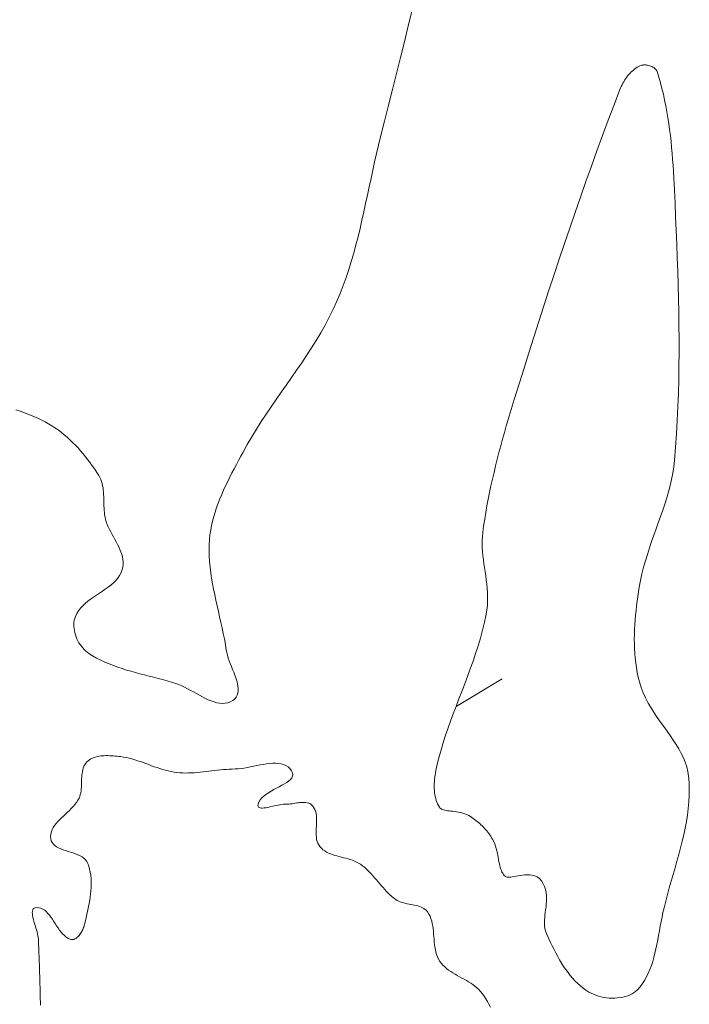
# Model space of a CAD drawing. Header units: inches. Extents: x -12 to 23, y -13.2 to 21.7.
# Tile 29 of 75: x 9.2 to 12.5, y -5.8 to -1. Entities that reach past the tile are written whole.
import ezdxf

# ---------------------------------------------------------------- set-up
doc = ezdxf.new("R2010")
doc.units = ezdxf.units.IN
doc.header["$MEASUREMENT"] = 0
doc.layers.get('0').update_dxf_attribs({"lineweight": 0})

msp = doc.modelspace()

# ---------------------------------------------------------------- linework, layer by layer
at = {"color": 7, "linetype": 'Continuous', "lineweight": 0}
for p, q in [((12.1915, -1.2731), (12.1855, -1.2778)), ((12.1976, -1.2688), (12.1915, -1.2731)), ((12.2038, -1.2649), (12.1976, -1.2688)), ((12.2101, -1.2615), (12.2038, -1.2649)), ((12.2165, -1.2585), (12.2101, -1.2615)), ((12.2227, -1.256), (12.2165, -1.2585)), ((12.2262, -1.255), (12.2227, -1.256)), ((12.2299, -1.2542), (12.2262, -1.255)), ((12.2341, -1.2537), (12.2299, -1.2542)), ((12.2386, -1.2536), (12.2341, -1.2537)), ((12.2434, -1.2537), (12.2386, -1.2536)), ((12.2485, -1.2542), (12.2434, -1.2537)), ((12.2536, -1.2551), (12.2485, -1.2542)), ((12.2588, -1.2563), (12.2536, -1.2551)), ((12.264, -1.2578), (12.2588, -1.2563)), ((12.269, -1.2596), (12.264, -1.2578)), ((12.2739, -1.2617), (12.269, -1.2596)), ((12.2784, -1.264), (12.2739, -1.2617)), ((12.2826, -1.2665), (12.2784, -1.264)), ((12.2864, -1.2692), (12.2826, -1.2665)), ((12.2897, -1.2719), (12.2864, -1.2692)), ((12.2926, -1.2747), (12.2897, -1.2719)), ((12.1479, -1.3197), (12.1433, -1.3267)), ((12.1527, -1.3129), (12.1479, -1.3197)), ((12.1577, -1.3064), (12.1527, -1.3129)), ((12.1629, -1.3), (12.1577, -1.3064)), ((12.1683, -1.294), (12.1629, -1.3)), ((12.1739, -1.2882), (12.1683, -1.294)), ((12.1796, -1.2828), (12.1739, -1.2882)), ((12.1855, -1.2778), (12.1796, -1.2828)), ((12.2949, -1.2774), (12.2926, -1.2747)), ((12.2967, -1.28), (12.2949, -1.2774)), ((12.298, -1.2824), (12.2967, -1.28)), ((12.2992, -1.2855), (12.298, -1.2824)), ((12.3073, -1.3118), (12.2992, -1.2855)), ((12.3151, -1.339), (12.3073, -1.3118)), ((12.1242, -1.3635), (12.1211, -1.3711)), ((12.1275, -1.356), (12.1242, -1.3635)), ((12.131, -1.3486), (12.1275, -1.356)), ((12.1349, -1.3412), (12.131, -1.3486)), ((12.139, -1.3339), (12.1349, -1.3412)), ((12.1433, -1.3267), (12.139, -1.3339)), ((12.3223, -1.3665), (12.3151, -1.339)), ((12.329, -1.3941), (12.3223, -1.3665)), ((12.1211, -1.3711), (12.093, -1.4441)), ((12.3351, -1.422), (12.329, -1.3941)), ((12.093, -1.4441), (12.0652, -1.5175)), ((12.3408, -1.4499), (12.3351, -1.422)), ((12.346, -1.478), (12.3408, -1.4499)), ((12.3507, -1.5063), (12.346, -1.478)), ((12.355, -1.5347), (12.3507, -1.5063)), ((12.0652, -1.5175), (12.0379, -1.591)), ((12.3589, -1.5632), (12.355, -1.5347)), ((12.0379, -1.591), (12.0108, -1.6646)), ((12.3625, -1.5917), (12.3589, -1.5632)), ((12.3657, -1.6204), (12.3625, -1.5917)), ((12.3686, -1.6491), (12.3657, -1.6204)), ((12.3712, -1.6779), (12.3686, -1.6491)), ((12.0108, -1.6646), (11.9841, -1.7384)), ((12.3735, -1.7068), (12.3712, -1.6779)), ((11.9841, -1.7384), (11.9577, -1.8123)), ((12.3756, -1.7357), (12.3735, -1.7068)), ((12.3774, -1.7646), (12.3756, -1.7357)), ((12.3791, -1.7935), (12.3774, -1.7646)), ((11.9577, -1.8123), (11.9317, -1.8863)), ((12.3806, -1.8224), (12.3791, -1.7935)), ((12.382, -1.8514), (12.3806, -1.8224)), ((11.9317, -1.8863), (11.9059, -1.9605)), ((12.3849, -1.9163), (12.382, -1.8514)), ((12.3878, -1.9814), (12.3849, -1.9163)), ((11.9059, -1.9605), (11.8804, -2.0347)), ((12.3905, -2.0464), (12.3878, -1.9814)), ((11.8804, -2.0347), (11.8552, -2.109)), ((12.3931, -2.1115), (12.3905, -2.0464)), ((11.8552, -2.109), (11.8302, -2.1835)), ((12.3956, -2.1765), (12.3931, -2.1115)), ((11.8302, -2.1835), (11.8054, -2.258)), ((12.3978, -2.2416), (12.3956, -2.1765)), ((11.8054, -2.258), (11.7809, -2.3326)), ((12.3998, -2.3066), (12.3978, -2.2416)), ((12.4014, -2.3716), (12.3998, -2.3066)), ((11.7809, -2.3326), (11.7566, -2.4073)), ((12.4027, -2.4366), (12.4014, -2.3716)), ((11.7566, -2.4073), (11.7326, -2.482)), ((12.4036, -2.5016), (12.4027, -2.4366)), ((11.7326, -2.482), (11.7087, -2.5568)), ((12.4041, -2.5665), (12.4036, -2.5016)), ((11.7087, -2.5568), (11.6849, -2.6317)), ((12.4041, -2.6315), (12.4041, -2.5665)), ((11.6849, -2.6317), (11.6614, -2.7066)), ((12.4036, -2.6963), (12.4041, -2.6315)), ((11.6614, -2.7066), (11.6379, -2.7816)), ((12.4025, -2.7612), (12.4036, -2.6963)), ((11.6379, -2.7816), (11.6147, -2.8566)), ((12.4008, -2.8259), (12.4025, -2.7612)), ((12.3985, -2.8907), (12.4008, -2.8259)), ((11.6147, -2.8566), (11.605, -2.8881)), ((11.5954, -2.9196), (11.586, -2.9511)), ((11.605, -2.8881), (11.5954, -2.9196)), ((12.3955, -2.9553), (12.3985, -2.8907)), ((11.586, -2.9511), (11.5767, -2.9827)), ((12.3918, -3.0199), (12.3955, -2.9553)), ((11.5677, -3.0143), (11.5588, -3.046)), ((11.5767, -2.9827), (11.5677, -3.0143)), ((11.5588, -3.046), (11.5501, -3.0777)), ((12.3874, -3.0845), (12.3918, -3.0199)), ((11.5416, -3.1094), (11.5334, -3.1412)), ((11.5501, -3.0777), (11.5416, -3.1094)), ((12.3821, -3.1487), (12.3874, -3.0845)), ((11.5334, -3.1412), (11.5254, -3.1731)), ((12.3787, -3.1789), (12.3821, -3.1487)), ((11.5177, -3.2049), (11.5103, -3.2369)), ((11.5254, -3.1731), (11.5177, -3.2049)), ((12.3741, -3.2087), (12.3787, -3.1789)), ((11.5103, -3.2369), (11.5032, -3.2688)), ((12.3614, -3.268), (12.3683, -3.2384)), ((12.3683, -3.2384), (12.3741, -3.2087)), ((11.4964, -3.3009), (11.49, -3.3329)), ((11.5032, -3.2688), (11.4964, -3.3009)), ((12.3449, -3.3273), (12.3536, -3.2977)), ((12.3536, -3.2977), (12.3614, -3.268)), ((11.49, -3.3329), (11.484, -3.365)), ((12.3356, -3.3569), (12.3449, -3.3273)), ((11.484, -3.365), (11.4783, -3.3972)), ((12.3154, -3.4164), (12.3257, -3.3866)), ((12.3257, -3.3866), (12.3356, -3.3569)), ((11.473, -3.4293), (11.4681, -3.4616)), ((11.4783, -3.3972), (11.473, -3.4293)), ((12.3048, -3.4462), (12.3154, -3.4164)), ((11.4681, -3.4616), (11.4637, -3.4935)), ((12.2833, -3.5062), (12.2941, -3.4761)), ((12.2941, -3.4761), (12.3048, -3.4462)), ((11.4618, -3.5115), (11.4609, -3.5294)), ((11.4609, -3.5294), (11.4609, -3.5474)), ((11.4637, -3.4935), (11.4618, -3.5115)), ((12.2623, -3.5669), (12.2727, -3.5365)), ((12.2727, -3.5365), (12.2833, -3.5062)), ((11.4609, -3.5474), (11.4615, -3.5658)), ((11.4615, -3.5658), (11.4628, -3.5843)), ((12.2523, -3.5976), (12.2623, -3.5669)), ((11.4628, -3.5843), (11.4647, -3.6031)), ((11.4647, -3.6031), (11.4669, -3.6221)), ((11.4669, -3.6221), (11.4695, -3.6413)), ((12.234, -3.6597), (12.2428, -3.6285)), ((12.2428, -3.6285), (12.2523, -3.5976)), ((11.4695, -3.6413), (11.4723, -3.6607)), ((11.4723, -3.6607), (11.4751, -3.6803)), ((12.2261, -3.6912), (12.234, -3.6597)), ((11.4751, -3.6803), (11.4779, -3.7)), ((11.4779, -3.7), (11.4806, -3.7199)), ((11.4806, -3.7199), (11.483, -3.74)), ((12.2133, -3.7551), (12.2191, -3.7231)), ((12.2191, -3.7231), (12.2261, -3.6912)), ((11.483, -3.74), (11.4849, -3.7602)), ((11.4849, -3.7602), (11.4863, -3.7806)), ((12.2098, -3.7773), (12.2133, -3.7551)), ((11.4863, -3.7806), (11.4871, -3.8012)), ((11.4871, -3.8012), (11.487, -3.8219)), ((12.2034, -3.8218), (12.2065, -3.7995)), ((12.2065, -3.7995), (12.2098, -3.7773)), ((11.4837, -3.8637), (11.4803, -3.8845)), ((11.4859, -3.8427), (11.4837, -3.8637)), ((11.487, -3.8219), (11.4859, -3.8427)), ((12.1957, -3.8893), (12.198, -3.8667)), ((12.198, -3.8667), (12.2006, -3.8442)), ((12.2006, -3.8442), (12.2034, -3.8218)), ((11.4803, -3.8845), (11.472, -3.923)), ((12.1921, -3.9348), (12.1937, -3.912)), ((12.1937, -3.912), (12.1957, -3.8893)), ((11.4628, -3.9609), (11.4525, -3.9984)), ((11.472, -3.923), (11.4628, -3.9609)), ((12.1901, -3.9805), (12.1909, -3.9576)), ((12.1909, -3.9576), (12.1921, -3.9348)), ((11.4525, -3.9984), (11.4414, -4.0357)), ((12.1898, -4.0033), (12.1901, -3.9805)), ((12.19, -4.0262), (12.1898, -4.0033)), ((11.4414, -4.0357), (11.4296, -4.0726)), ((12.1907, -4.0491), (12.19, -4.0262)), ((12.1921, -4.072), (12.1907, -4.0491)), ((11.4296, -4.0726), (11.4171, -4.1093)), ((12.194, -4.0948), (12.1921, -4.072)), ((12.1965, -4.1176), (12.194, -4.0948)), ((11.4042, -4.1457), (11.3908, -4.182)), ((11.4171, -4.1093), (11.4042, -4.1457)), ((12.1998, -4.1403), (12.1965, -4.1176)), ((12.2037, -4.1629), (12.1998, -4.1403)), ((11.3908, -4.182), (11.3773, -4.218)), ((12.2084, -4.1854), (12.2037, -4.1629)), ((12.214, -4.2082), (12.2084, -4.1854)), ((11.3773, -4.218), (11.3635, -4.254)), ((12.2221, -4.2346), (12.214, -4.2082)), ((12.2321, -4.2605), (12.2221, -4.2346)), ((11.3498, -4.2898), (11.3361, -4.3256)), ((11.3635, -4.254), (11.3498, -4.2898)), ((12.2437, -4.2855), (12.2321, -4.2605)), ((12.2565, -4.3098), (12.2437, -4.2855)), ((11.3361, -4.3256), (11.3226, -4.3613)), ((12.2703, -4.3334), (12.2565, -4.3098)), ((12.2849, -4.3564), (12.2703, -4.3334)), ((11.3226, -4.3613), (11.3095, -4.397)), ((12.3001, -4.379), (12.2849, -4.3564)), ((12.3156, -4.4011), (12.3001, -4.379)), ((11.2967, -4.4327), (11.2845, -4.4685)), ((11.3095, -4.397), (11.2967, -4.4327)), ((12.3311, -4.4229), (12.3156, -4.4011)), ((12.3465, -4.4444), (12.3311, -4.4229)), ((11.2845, -4.4685), (11.273, -4.5044)), ((12.3616, -4.4658), (12.3465, -4.4444)), ((12.3762, -4.4871), (12.3616, -4.4658)), ((11.273, -4.5044), (11.2622, -4.5403)), ((12.39, -4.5083), (12.3762, -4.4871)), ((12.4028, -4.5295), (12.39, -4.5083)), ((11.2622, -4.5403), (11.2523, -4.5764)), ((12.4145, -4.5508), (12.4028, -4.5295)), ((12.4248, -4.5721), (12.4145, -4.5508)), ((12.4337, -4.5936), (12.4248, -4.5721)), ((11.2433, -4.6127), (11.241, -4.6229)), ((11.2523, -4.5764), (11.2433, -4.6127)), ((12.4409, -4.6153), (12.4337, -4.5936)), ((12.4463, -4.6372), (12.4409, -4.6153)), ((11.2341, -4.665), (11.233, -4.6757)), ((11.2354, -4.6544), (11.2341, -4.665)), ((11.2371, -4.6438), (11.2354, -4.6544)), ((11.239, -4.6333), (11.2371, -4.6438)), ((11.241, -4.6229), (11.239, -4.6333)), ((12.4498, -4.66), (12.4463, -4.6372)), ((12.4523, -4.6906), (12.4498, -4.66)), ((11.2317, -4.6969), (11.2315, -4.7074)), ((11.2315, -4.7074), (11.2317, -4.7178)), ((11.2322, -4.6863), (11.2317, -4.6969)), ((11.233, -4.6757), (11.2322, -4.6863)), ((12.4533, -4.7215), (12.4523, -4.6906)), ((11.2317, -4.7178), (11.2323, -4.728)), ((11.2323, -4.728), (11.2333, -4.7381)), ((11.2333, -4.7381), (11.2346, -4.7479)), ((11.2346, -4.7479), (11.2364, -4.7575)), ((11.2364, -4.7575), (11.2386, -4.7669)), ((12.4512, -4.7837), (12.4529, -4.7525)), ((12.4529, -4.7525), (12.4533, -4.7215)), ((11.2386, -4.7669), (11.2412, -4.7759)), ((11.2412, -4.7759), (11.2443, -4.7846)), ((11.2443, -4.7846), (11.2478, -4.793)), ((11.2478, -4.793), (11.2518, -4.8011)), ((11.2518, -4.8011), (11.256, -4.8083)), ((11.256, -4.8083), (11.2583, -4.8114)), ((12.4483, -4.8148), (12.4512, -4.7837)), ((11.2583, -4.8114), (11.2604, -4.8136)), ((11.2604, -4.8136), (11.2631, -4.8157)), ((11.2631, -4.8157), (11.2664, -4.8176)), ((11.2664, -4.8176), (11.2706, -4.8195)), ((11.2706, -4.8195), (11.2756, -4.8212)), ((11.2756, -4.8212), (11.2815, -4.8228)), ((11.2815, -4.8228), (11.2881, -4.8242)), ((11.2881, -4.8242), (11.2954, -4.8254)), ((11.2954, -4.8254), (11.3032, -4.8264)), ((11.3032, -4.8264), (11.3115, -4.8274)), ((11.3115, -4.8274), (11.3203, -4.8284)), ((11.3203, -4.8284), (11.3293, -4.8294)), ((11.3293, -4.8294), (11.3387, -4.8307)), ((11.3387, -4.8307), (11.3483, -4.8322)), ((11.3483, -4.8322), (11.3581, -4.8341)), ((11.3581, -4.8341), (11.368, -4.8366)), ((11.368, -4.8366), (11.3781, -4.8399)), ((11.3781, -4.8399), (11.3881, -4.844)), ((11.3881, -4.844), (11.3975, -4.849)), ((11.3975, -4.849), (11.4048, -4.8535)), ((11.4048, -4.8535), (11.4115, -4.8578)), ((12.4393, -4.8775), (12.4443, -4.8461)), ((12.4443, -4.8461), (12.4483, -4.8148)), ((11.4115, -4.8578), (11.418, -4.8624)), ((11.418, -4.8624), (11.4245, -4.867)), ((11.4245, -4.867), (11.4309, -4.8719)), ((11.4309, -4.8719), (11.4372, -4.8769)), ((11.4372, -4.8769), (11.4433, -4.8821)), ((11.4433, -4.8821), (11.4493, -4.8874)), ((11.4493, -4.8874), (11.4552, -4.8928)), ((11.4552, -4.8928), (11.461, -4.8984)), ((11.461, -4.8984), (11.4666, -4.9042)), ((11.4666, -4.9042), (11.4721, -4.9101)), ((12.4333, -4.9089), (12.4393, -4.8775)), ((11.4721, -4.9101), (11.4774, -4.9161)), ((11.4774, -4.9161), (11.4826, -4.9222)), ((11.4826, -4.9222), (11.4877, -4.9285)), ((11.4877, -4.9285), (11.4925, -4.9349)), ((11.4925, -4.9349), (11.4973, -4.9414)), ((11.4973, -4.9414), (11.5018, -4.9481)), ((11.5018, -4.9481), (11.5061, -4.9548)), ((12.4192, -4.972), (12.4266, -4.9404)), ((12.4266, -4.9404), (12.4333, -4.9089)), ((11.5061, -4.9548), (11.5105, -4.9621)), ((11.5105, -4.9621), (11.5162, -4.9726)), ((11.5162, -4.9726), (11.5211, -4.9838)), ((11.5211, -4.9838), (11.5251, -4.995)), ((11.5251, -4.995), (11.5285, -5.0061)), ((12.4113, -5.0036), (12.4192, -4.972)), ((11.5285, -5.0061), (11.5314, -5.0172)), ((11.5314, -5.0172), (11.5338, -5.0282)), ((11.5338, -5.0282), (11.536, -5.039)), ((11.536, -5.039), (11.5379, -5.0496)), ((12.394, -5.0671), (12.4028, -5.0354)), ((12.4028, -5.0354), (12.4113, -5.0036)), ((11.5379, -5.0496), (11.5398, -5.0599)), ((11.5398, -5.0599), (11.5416, -5.0699)), ((11.5416, -5.0699), (11.5435, -5.0794)), ((11.5435, -5.0794), (11.5456, -5.0886)), ((11.5456, -5.0886), (11.5478, -5.0972)), ((12.385, -5.099), (12.394, -5.0671)), ((11.5478, -5.0972), (11.5502, -5.1052)), ((11.5502, -5.1052), (11.553, -5.1125)), ((11.553, -5.1125), (11.556, -5.1192)), ((11.556, -5.1192), (11.5592, -5.1253)), ((11.5592, -5.1253), (11.5629, -5.1306)), ((11.5629, -5.1306), (11.5669, -5.1354)), ((11.5669, -5.1354), (11.5709, -5.1393)), ((11.5709, -5.1393), (11.5734, -5.1411)), ((11.6143, -5.1414), (11.6237, -5.1397)), ((11.6237, -5.1397), (11.6334, -5.1379)), ((11.6334, -5.1379), (11.6436, -5.1361)), ((11.6436, -5.1361), (11.6541, -5.1344)), ((11.6541, -5.1344), (11.6649, -5.1331)), ((11.6649, -5.1331), (11.676, -5.1323)), ((11.676, -5.1323), (11.6876, -5.1325)), ((11.6876, -5.1325), (11.6996, -5.1339)), ((11.6996, -5.1339), (11.7119, -5.1371)), ((11.7119, -5.1371), (11.7241, -5.1427)), ((12.3666, -5.1629), (12.3758, -5.1309)), ((12.3758, -5.1309), (12.385, -5.099)), ((11.5734, -5.1411), (11.5759, -5.1422)), ((11.5759, -5.1422), (11.5795, -5.1432)), ((11.5795, -5.1432), (11.5844, -5.1438)), ((11.5844, -5.1438), (11.5904, -5.144)), ((11.5904, -5.144), (11.5976, -5.1436)), ((11.5976, -5.1436), (11.6056, -5.1427)), ((11.6056, -5.1427), (11.6143, -5.1414)), ((11.7241, -5.1427), (11.7356, -5.151)), ((11.7356, -5.151), (11.745, -5.1614)), ((11.745, -5.1614), (11.7538, -5.1753)), ((11.7538, -5.1753), (11.7602, -5.1893)), ((12.3576, -5.1949), (12.3666, -5.1629)), ((11.7602, -5.1893), (11.7648, -5.2035)), ((11.7648, -5.2035), (11.7676, -5.2178)), ((11.7676, -5.2178), (11.7692, -5.232)), ((11.7692, -5.232), (11.7696, -5.2459)), ((12.3402, -5.2592), (12.3487, -5.227)), ((12.3487, -5.227), (12.3576, -5.1949)), ((11.7682, -5.2732), (11.7668, -5.2865)), ((11.7692, -5.2597), (11.7682, -5.2732)), ((11.7696, -5.2459), (11.7692, -5.2597)), ((12.3321, -5.2915), (12.3402, -5.2592)), ((11.7618, -5.3247), (11.7604, -5.3367)), ((11.7634, -5.3123), (11.7618, -5.3247)), ((11.7651, -5.2995), (11.7634, -5.3123)), ((11.7668, -5.2865), (11.7651, -5.2995)), ((12.3226, -5.3348), (12.3271, -5.313)), ((12.3271, -5.313), (12.3321, -5.2915)), ((11.7593, -5.3483), (11.7588, -5.3593)), ((11.7588, -5.3593), (11.7588, -5.3698)), ((11.7588, -5.3698), (11.7594, -5.3795)), ((11.7604, -5.3367), (11.7593, -5.3483)), ((12.3143, -5.3787), (12.3183, -5.3567)), ((12.3183, -5.3567), (12.3226, -5.3348)), ((11.7594, -5.3795), (11.7607, -5.3885)), ((11.7607, -5.3885), (11.7628, -5.3968)), ((11.7628, -5.3968), (11.7659, -5.4054)), ((11.7659, -5.4054), (11.7731, -5.4217)), ((11.7731, -5.4217), (11.7808, -5.4388)), ((12.3024, -5.4441), (12.3064, -5.4225)), ((12.3064, -5.4225), (12.3103, -5.4006)), ((12.3103, -5.4006), (12.3143, -5.3787)), ((11.7808, -5.4388), (11.7887, -5.456)), ((11.7887, -5.456), (11.7968, -5.4731)), ((12.2937, -5.4868), (12.2982, -5.4656)), ((12.2982, -5.4656), (12.3024, -5.4441)), ((11.7968, -5.4731), (11.8052, -5.4901)), ((11.8052, -5.4901), (11.8138, -5.5069)), ((11.8138, -5.5069), (11.8227, -5.5235)), ((12.2837, -5.528), (12.2889, -5.5076)), ((12.2889, -5.5076), (12.2937, -5.4868)), ((11.8227, -5.5235), (11.8319, -5.5398)), ((11.8319, -5.5398), (11.8415, -5.5558)), ((11.8415, -5.5558), (11.8513, -5.5714)), ((12.2716, -5.5673), (12.278, -5.548)), ((12.278, -5.548), (12.2837, -5.528)), ((11.8513, -5.5714), (11.8616, -5.5865)), ((11.8616, -5.5865), (11.8722, -5.6012)), ((11.8722, -5.6012), (11.8832, -5.6153)), ((12.2484, -5.6215), (12.2569, -5.6041)), ((12.2569, -5.6041), (12.2646, -5.5861)), ((12.2646, -5.5861), (12.2716, -5.5673)), ((11.8832, -5.6153), (11.8946, -5.6287)), ((11.8946, -5.6287), (11.9064, -5.6416)), ((11.9064, -5.6416), (11.9187, -5.6537)), ((11.9187, -5.6537), (11.9314, -5.6651)), ((12.2172, -5.6687), (12.2286, -5.6538)), ((12.2286, -5.6538), (12.239, -5.638)), ((12.239, -5.638), (12.2484, -5.6215)), ((11.9314, -5.6651), (11.9446, -5.6757)), ((11.9446, -5.6757), (11.9583, -5.6855)), ((11.9583, -5.6855), (11.9725, -5.6944)), ((11.9725, -5.6944), (11.9828, -5.7)), ((11.9828, -5.7), (11.9937, -5.705)), ((11.9937, -5.705), (12.0054, -5.7095)), ((12.1694, -5.7073), (12.1795, -5.7021)), ((12.1795, -5.7021), (12.1887, -5.6963)), ((12.1887, -5.6963), (12.1971, -5.6899)), ((12.1971, -5.6899), (12.2048, -5.6827)), ((12.2048, -5.6827), (12.2172, -5.6687)), ((12.0054, -5.7095), (12.0176, -5.7134)), ((12.0176, -5.7134), (12.0302, -5.7168)), ((12.0302, -5.7168), (12.0432, -5.7195)), ((12.0432, -5.7195), (12.0565, -5.7215)), ((12.0565, -5.7215), (12.0698, -5.7228)), ((12.0698, -5.7228), (12.0833, -5.7234)), ((12.0833, -5.7234), (12.0966, -5.7233)), ((12.0966, -5.7233), (12.1098, -5.7224)), ((12.1098, -5.7224), (12.1227, -5.7209)), ((12.1227, -5.7209), (12.1352, -5.7185)), ((12.1352, -5.7185), (12.1472, -5.7155)), ((12.1472, -5.7155), (12.1587, -5.7117)), ((12.1587, -5.7117), (12.1694, -5.7073))]:
    msp.add_line(p, q, dxfattribs=at)
at = {"color": 30, "linetype": 'Continuous', "lineweight": 0, "true_color": 0xff7e00}
msp.add_line((11.3361, -4.3256), (11.5565, -4.194), dxfattribs=at)
at = {"color": 7, "linetype": 'Continuous', "lineweight": 0}
msp.add_lwpolyline([(9.2278, -2.9051), (9.2484, -2.912), (9.2689, -2.9194), (9.2892, -2.9273), (9.3092, -2.9357), (9.3289, -2.9445), (9.3484, -2.9538), (9.3675, -2.9635), (9.3835, -2.9722), (9.3991, -2.9816), (9.4144, -2.9915), (9.4293, -3.0019), (9.444, -3.0129), (9.4583, -3.0244), (9.4723, -3.0363), (9.486, -3.0486), (9.4993, -3.0614), (9.5123, -3.0745), (9.525, -3.088), (9.5374, -3.1018), (9.5494, -3.1159), (9.5611, -3.1302), (9.5725, -3.1449), (9.5836, -3.1597), (9.5943, -3.1747), (9.6047, -3.1898), (9.6148, -3.2051), (9.6246, -3.2205), (9.6297, -3.2297), (9.634, -3.2391), (9.6376, -3.2488), (9.6405, -3.2587), (9.6428, -3.2688), (9.6447, -3.2791), (9.646, -3.2896), (9.647, -3.3002), (9.6477, -3.311), (9.6481, -3.3218), (9.6485, -3.3327), (9.6487, -3.3436), (9.6489, -3.3545), (9.6492, -3.3655), (9.6497, -3.3764), (9.6504, -3.3872), (9.6513, -3.3979), (9.6526, -3.4086), (9.6544, -3.4191), (9.6567, -3.4294), (9.6602, -3.4417), (9.6646, -3.4539), (9.6697, -3.4661), (9.6753, -3.4782), (9.6814, -3.4903), (9.6878, -3.5024), (9.6944, -3.5144), (9.7011, -3.5264), (9.7076, -3.5384), (9.714, -3.5504), (9.72, -3.5623), (9.7255, -3.5743), (9.7304, -3.5862), (9.7346, -3.5982), (9.7379, -3.6102), (9.7403, -3.6221), (9.7415, -3.6342), (9.7414, -3.6462), (9.74, -3.6583), (9.737, -3.6704), (9.7314, -3.685), (9.7241, -3.6986), (9.7154, -3.7113), (9.7053, -3.7232), (9.6942, -3.7344), (9.682, -3.745), (9.6691, -3.7552), (9.6556, -3.7649), (9.6417, -3.7745), (9.6275, -3.7839), (9.6133, -3.7933), (9.5992, -3.8028), (9.5854, -3.8124), (9.5721, -3.8224), (9.5594, -3.8329), (9.5476, -3.8438), (9.5368, -3.8554), (9.5271, -3.8678), (9.5188, -3.8811), (9.5121, -3.8953), (9.509, -3.9042), (9.5068, -3.9134), (9.5054, -3.923), (9.5048, -3.9327), (9.505, -3.9426), (9.5059, -3.9526), (9.5074, -3.9626), (9.5096, -3.9726), (9.5125, -3.9826), (9.5159, -3.9924), (9.52, -4.0021), (9.5245, -4.0116), (9.5296, -4.0207), (9.5351, -4.0295), (9.541, -4.0379), (9.5474, -4.0459), (9.5542, -4.0533), (9.5613, -4.0602), (9.5687, -4.0664), (9.5764, -4.072), (9.595, -4.0838), (9.6141, -4.0947), (9.6336, -4.1048), (9.6534, -4.1141), (9.6736, -4.1227), (9.6942, -4.1307), (9.715, -4.1381), (9.736, -4.1451), (9.7572, -4.1516), (9.7787, -4.1579), (9.8002, -4.1638), (9.8218, -4.1695), (9.8435, -4.1752), (9.8652, -4.1807), (9.8869, -4.1863), (9.9086, -4.1919), (9.9302, -4.1977), (9.9516, -4.2037), (9.9729, -4.21), (9.9941, -4.2166), (10.0077, -4.2215), (10.0215, -4.2274), (10.0355, -4.2341), (10.0495, -4.2413), (10.0637, -4.249), (10.0779, -4.2569), (10.0922, -4.2648), (10.1064, -4.2727), (10.1207, -4.2803), (10.1349, -4.2875), (10.1489, -4.2941), (10.1629, -4.2999), (10.1768, -4.3047), (10.1904, -4.3083), (10.2039, -4.3107), (10.2171, -4.3116), (10.2301, -4.3109), (10.2428, -4.3083), (10.2552, -4.3037), (10.2672, -4.2969), (10.2762, -4.2897), (10.283, -4.2814), (10.2878, -4.2723), (10.2909, -4.2623), (10.2922, -4.2516), (10.2922, -4.2402), (10.2908, -4.2282), (10.2884, -4.2158), (10.285, -4.2029), (10.2808, -4.1897), (10.276, -4.1762), (10.2708, -4.1625), (10.2654, -4.1487), (10.2599, -4.1349), (10.2545, -4.1211), (10.2494, -4.1075), (10.2447, -4.0941), (10.2406, -4.081), (10.2373, -4.0682), (10.235, -4.0559), (10.2309, -4.0294), (10.2261, -4.0029), (10.2209, -3.9765), (10.2153, -3.95), (10.2095, -3.9235), (10.2035, -3.8971), (10.1974, -3.8707), (10.1913, -3.8442), (10.1853, -3.8178), (10.1796, -3.7913), (10.1741, -3.7649), (10.169, -3.7384), (10.1645, -3.7119), (10.1605, -3.6854), (10.1573, -3.6589), (10.1548, -3.6323), (10.1532, -3.6058), (10.1526, -3.5791), (10.1531, -3.5525), (10.1547, -3.5258), (10.1571, -3.5036), (10.1604, -3.4815), (10.1645, -3.4596), (10.1695, -3.4379), (10.1752, -3.4163), (10.1817, -3.3949), (10.1888, -3.3736), (10.1964, -3.3524), (10.2047, -3.3314), (10.2134, -3.3105), (10.2225, -3.2898), (10.232, -3.2691), (10.2419, -3.2486), (10.252, -3.2282), (10.2623, -3.2079), (10.2728, -3.1878), (10.2835, -3.1677), (10.2941, -3.1477), (10.3048, -3.1279), (10.3154, -3.1081), (10.336, -3.0708), (10.3575, -3.0341), (10.3797, -2.9977), (10.4027, -2.9618), (10.4262, -2.9261), (10.4502, -2.8907), (10.4744, -2.8555), (10.4989, -2.8204), (10.5234, -2.7854), (10.548, -2.7503), (10.5723, -2.7152), (10.5964, -2.6799), (10.6201, -2.6445), (10.6433, -2.6087), (10.6659, -2.5727), (10.6877, -2.5362), (10.7087, -2.4993), (10.7287, -2.4618), (10.7475, -2.4238), (10.7652, -2.3851), (10.7809, -2.3476), (10.7956, -2.3097), (10.8093, -2.2715), (10.8222, -2.233), (10.8342, -2.1942), (10.8455, -2.1551), (10.8562, -2.1158), (10.8663, -2.0763), (10.876, -2.0367), (10.8852, -1.9969), (10.8942, -1.957), (10.9029, -1.917), (10.9115, -1.877), (10.9199, -1.837), (10.9285, -1.7969), (10.9371, -1.7569), (10.9458, -1.717), (10.9549, -1.6772), (10.9643, -1.6375), (10.9741, -1.5979), (10.9933, -1.5221), (11.0124, -1.4463), (11.0315, -1.3704), (11.0505, -1.2945), (11.0694, -1.2186), (11.0883, -1.1427), (11.1072, -1.0668), (11.1259, -0.9909)], dxfattribs=at)
at = {"color": 7, "linetype": 'Continuous', "lineweight": 0, "flags": 128}
msp.add_lwpolyline([(11.5002, -5.7661), (11.4934, -5.7527), (11.4863, -5.7396), (11.4787, -5.7268), (11.4706, -5.7144), (11.462, -5.7023), (11.4527, -5.6908), (11.4446, -5.6819), (11.4358, -5.6737), (11.4265, -5.6659), (11.4167, -5.6587), (11.4066, -5.6519), (11.3961, -5.6454), (11.3854, -5.6391), (11.3746, -5.633), (11.3636, -5.627), (11.3527, -5.6211), (11.3418, -5.6151), (11.331, -5.609), (11.3204, -5.6027), (11.3101, -5.5961), (11.3002, -5.5892), (11.2907, -5.5819), (11.2816, -5.5741), (11.2732, -5.5657), (11.2654, -5.5567), (11.2583, -5.5471), (11.2521, -5.5367), (11.247, -5.5258), (11.2428, -5.5145), (11.2394, -5.5028), (11.2367, -5.4908), (11.2346, -5.4786), (11.2329, -5.4662), (11.2316, -5.4536), (11.2305, -5.4409), (11.2295, -5.4282), (11.2285, -5.4154), (11.2274, -5.4028), (11.226, -5.3903), (11.2242, -5.3779), (11.222, -5.3658), (11.2191, -5.3539), (11.2155, -5.3424), (11.2111, -5.3313), (11.2056, -5.3206), (11.1991, -5.3104), (11.1941, -5.3042), (11.1884, -5.2988), (11.1821, -5.2942), (11.1754, -5.2902), (11.1683, -5.2869), (11.1607, -5.284), (11.1528, -5.2816), (11.1447, -5.2795), (11.1363, -5.2777), (11.1278, -5.276), (11.1192, -5.2744), (11.1106, -5.2729), (11.102, -5.2713), (11.0934, -5.2695), (11.085, -5.2675), (11.0768, -5.2652), (11.0688, -5.2625), (11.0612, -5.2593), (11.0539, -5.2556), (11.047, -5.2512), (11.0374, -5.2441), (11.0282, -5.2365), (11.0193, -5.2285), (11.0107, -5.2203), (11.0023, -5.2117), (10.9942, -5.203), (10.9861, -5.194), (10.9782, -5.1849), (10.9704, -5.1757), (10.9626, -5.1665), (10.9548, -5.1572), (10.947, -5.1481), (10.939, -5.139), (10.931, -5.1301), (10.9228, -5.1213), (10.9144, -5.1128), (10.9057, -5.1046), (10.8968, -5.0967), (10.8875, -5.0892), (10.8779, -5.0821), (10.869, -5.0765), (10.8596, -5.0714), (10.8498, -5.067), (10.8397, -5.0631), (10.8294, -5.0596), (10.8188, -5.0564), (10.8081, -5.0535), (10.7973, -5.0507), (10.7865, -5.048), (10.7758, -5.0452), (10.7651, -5.0424), (10.7546, -5.0394), (10.7443, -5.036), (10.7343, -5.0324), (10.7246, -5.0282), (10.7153, -5.0235), (10.7065, -5.0182), (10.6982, -5.0122), (10.6906, -5.0053), (10.6835, -4.9976), (10.6779, -4.9897), (10.6736, -4.9812), (10.6703, -4.9722), (10.668, -4.9627), (10.6666, -4.9529), (10.6658, -4.9427), (10.6656, -4.9323), (10.6657, -4.9217), (10.6662, -4.911), (10.6668, -4.9003), (10.6673, -4.8895), (10.6678, -4.8788), (10.6679, -4.8682), (10.6677, -4.8579), (10.6669, -4.8477), (10.6654, -4.8379), (10.663, -4.8285), (10.6597, -4.8195), (10.6553, -4.8111), (10.6497, -4.8032), (10.6451, -4.7984), (10.6401, -4.7946), (10.6347, -4.7915), (10.6288, -4.7891), (10.6227, -4.7874), (10.6163, -4.7863), (10.6095, -4.7858), (10.6026, -4.7857), (10.5954, -4.7859), (10.5881, -4.7865), (10.5807, -4.7873), (10.5732, -4.7884), (10.5657, -4.7895), (10.5581, -4.7907), (10.5505, -4.7918), (10.5431, -4.7929), (10.5357, -4.7937), (10.5284, -4.7944), (10.5213, -4.7948), (10.5144, -4.7947), (10.5077, -4.7949), (10.5004, -4.7955), (10.4925, -4.7967), (10.4842, -4.7982), (10.4756, -4.8), (10.4668, -4.802), (10.4579, -4.804), (10.449, -4.8061), (10.4404, -4.808), (10.4319, -4.8097), (10.4239, -4.8112), (10.4163, -4.8122), (10.4094, -4.8128), (10.4032, -4.8127), (10.3978, -4.812), (10.3934, -4.8105), (10.3901, -4.8081), (10.3879, -4.8048), (10.3871, -4.8003), (10.3876, -4.7947), (10.3912, -4.784), (10.397, -4.774), (10.4048, -4.7645), (10.4143, -4.7557), (10.4251, -4.7473), (10.437, -4.7394), (10.4497, -4.7318), (10.4628, -4.7245), (10.4761, -4.7174), (10.4893, -4.7105), (10.502, -4.7036), (10.514, -4.6968), (10.525, -4.6899), (10.5347, -4.6828), (10.5428, -4.6756), (10.5489, -4.6681), (10.5528, -4.6603), (10.5542, -4.6521), (10.5528, -4.6434), (10.5482, -4.6341), (10.5403, -4.6238), (10.5312, -4.6155), (10.521, -4.609), (10.5099, -4.6041), (10.4979, -4.6007), (10.4852, -4.5987), (10.4718, -4.5979), (10.4578, -4.5981), (10.4433, -4.5992), (10.4284, -4.601), (10.4132, -4.6034), (10.3978, -4.6063), (10.3822, -4.6094), (10.3667, -4.6126), (10.3512, -4.6158), (10.3358, -4.6188), (10.3207, -4.6214), (10.3059, -4.6235), (10.2916, -4.625), (10.2778, -4.6257), (10.2638, -4.6261), (10.2498, -4.6268), (10.2358, -4.6277), (10.2219, -4.6289), (10.2079, -4.6303), (10.1939, -4.6319), (10.18, -4.6335), (10.166, -4.6351), (10.152, -4.6368), (10.1381, -4.6384), (10.1241, -4.64), (10.1102, -4.6414), (10.0962, -4.6426), (10.0823, -4.6436), (10.0684, -4.6444), (10.0544, -4.6448), (10.0405, -4.6449), (10.0266, -4.6446), (10.0127, -4.6438), (9.9988, -4.6426), (9.9849, -4.6408), (9.9711, -4.6383), (9.9574, -4.6353), (9.9438, -4.6319), (9.9303, -4.628), (9.9169, -4.6238), (9.9035, -4.6193), (9.8901, -4.6146), (9.8768, -4.6098), (9.8635, -4.6049), (9.8502, -4.6), (9.8369, -4.5951), (9.8235, -4.5904), (9.8102, -4.5859), (9.7967, -4.5816), (9.7832, -4.5777), (9.7696, -4.5741), (9.756, -4.571), (9.7422, -4.5685), (9.7283, -4.5665), (9.7201, -4.5656), (9.7118, -4.5646), (9.7032, -4.5638), (9.6946, -4.563), (9.6859, -4.5624), (9.6771, -4.562), (9.6683, -4.5617), (9.6596, -4.5617), (9.6508, -4.5619), (9.6422, -4.5624), (9.6337, -4.5633), (9.6253, -4.5646), (9.6171, -4.5662), (9.6091, -4.5683), (9.6014, -4.5709), (9.5939, -4.5739), (9.5868, -4.5775), (9.5801, -4.5817), (9.5737, -4.5865), (9.5677, -4.5919), (9.5619, -4.5984), (9.5571, -4.6054), (9.5532, -4.6129), (9.5501, -4.6208), (9.5477, -4.6291), (9.5458, -4.6376), (9.5444, -4.6465), (9.5435, -4.6555), (9.5429, -4.6648), (9.5424, -4.6741), (9.5422, -4.6836), (9.5419, -4.6931), (9.5416, -4.7026), (9.5411, -4.712), (9.5404, -4.7214), (9.5393, -4.7306), (9.5378, -4.7396), (9.5357, -4.7484), (9.533, -4.757), (9.5297, -4.7652), (9.524, -4.7757), (9.5174, -4.7858), (9.5099, -4.7957), (9.5017, -4.8053), (9.4928, -4.8147), (9.4836, -4.8239), (9.4741, -4.8329), (9.4645, -4.8419), (9.4549, -4.8509), (9.4454, -4.8598), (9.4364, -4.8688), (9.4278, -4.8779), (9.4198, -4.8872), (9.4126, -4.8966), (9.4063, -4.9062), (9.4012, -4.9162), (9.3973, -4.9264), (9.3947, -4.9371), (9.3937, -4.9481), (9.3944, -4.9596), (9.3968, -4.9695), (9.401, -4.9782), (9.4068, -4.9859), (9.4141, -4.9926), (9.4225, -4.9985), (9.4321, -5.0037), (9.4425, -5.0083), (9.4536, -5.0126), (9.4652, -5.0165), (9.4771, -5.0203), (9.4891, -5.0241), (9.5011, -5.0279), (9.5128, -5.032), (9.524, -5.0364), (9.5347, -5.0414), (9.5445, -5.0469), (9.5533, -5.0532), (9.561, -5.0604), (9.5672, -5.0686), (9.5719, -5.0779), (9.5768, -5.0918), (9.5807, -5.106), (9.5838, -5.1203), (9.586, -5.1348), (9.5875, -5.1495), (9.5882, -5.1643), (9.5883, -5.1792), (9.5878, -5.1941), (9.5868, -5.2092), (9.5853, -5.2243), (9.5833, -5.2394), (9.5809, -5.2546), (9.5782, -5.2697), (9.5753, -5.2848), (9.5721, -5.2999), (9.5688, -5.3149), (9.5654, -5.3298), (9.5619, -5.3446), (9.5584, -5.3593), (9.555, -5.3738), (9.5538, -5.3785), (9.5522, -5.3835), (9.5503, -5.3886), (9.5481, -5.3938), (9.5456, -5.399), (9.5429, -5.4042), (9.5399, -5.4092), (9.5367, -5.4142), (9.5333, -5.4189), (9.5297, -5.4234), (9.5259, -5.4275), (9.522, -5.4313), (9.518, -5.4347), (9.5138, -5.4375), (9.5096, -5.4399), (9.5052, -5.4416), (9.5008, -5.4427), (9.4964, -5.443), (9.4919, -5.4426), (9.4874, -5.4414), (9.4774, -5.4368), (9.4681, -5.4309), (9.4594, -5.4238), (9.4512, -5.4157), (9.4435, -5.4068), (9.4361, -5.3972), (9.4291, -5.3872), (9.4222, -5.3768), (9.4155, -5.3662), (9.4088, -5.3557), (9.4021, -5.3454), (9.3953, -5.3354), (9.3882, -5.326), (9.3809, -5.3173), (9.3733, -5.3094), (9.3652, -5.3026), (9.3565, -5.297), (9.3473, -5.2928), (9.3374, -5.2902), (9.3268, -5.2892), (9.32, -5.29), (9.3146, -5.2921), (9.3107, -5.2956), (9.308, -5.3002), (9.3064, -5.3059), (9.3058, -5.3125), (9.3061, -5.32), (9.3072, -5.3282), (9.309, -5.337), (9.3112, -5.3463), (9.3138, -5.356), (9.3168, -5.3659), (9.3198, -5.376), (9.3229, -5.3862), (9.3259, -5.3962), (9.3287, -5.4061), (9.3311, -5.4157), (9.3331, -5.4248), (9.3345, -5.4334), (9.3352, -5.4414), (9.3358, -5.4549), (9.3363, -5.4684), (9.3368, -5.482), (9.3374, -5.4955), (9.3379, -5.509), (9.3384, -5.5225), (9.3389, -5.5361), (9.3394, -5.5496), (9.3399, -5.5631), (9.3403, -5.5766), (9.3408, -5.5902), (9.3412, -5.6037), (9.3416, -5.6172), (9.342, -5.6307), (9.3423, -5.6443), (9.3426, -5.6578), (9.3429, -5.6713), (9.3432, -5.6848), (9.3435, -5.6984), (9.3437, -5.7119), (9.3441, -5.7267), (9.3449, -5.7416), (9.346, -5.7566)], dxfattribs=at)

doc.saveas('drawing.dxf')
